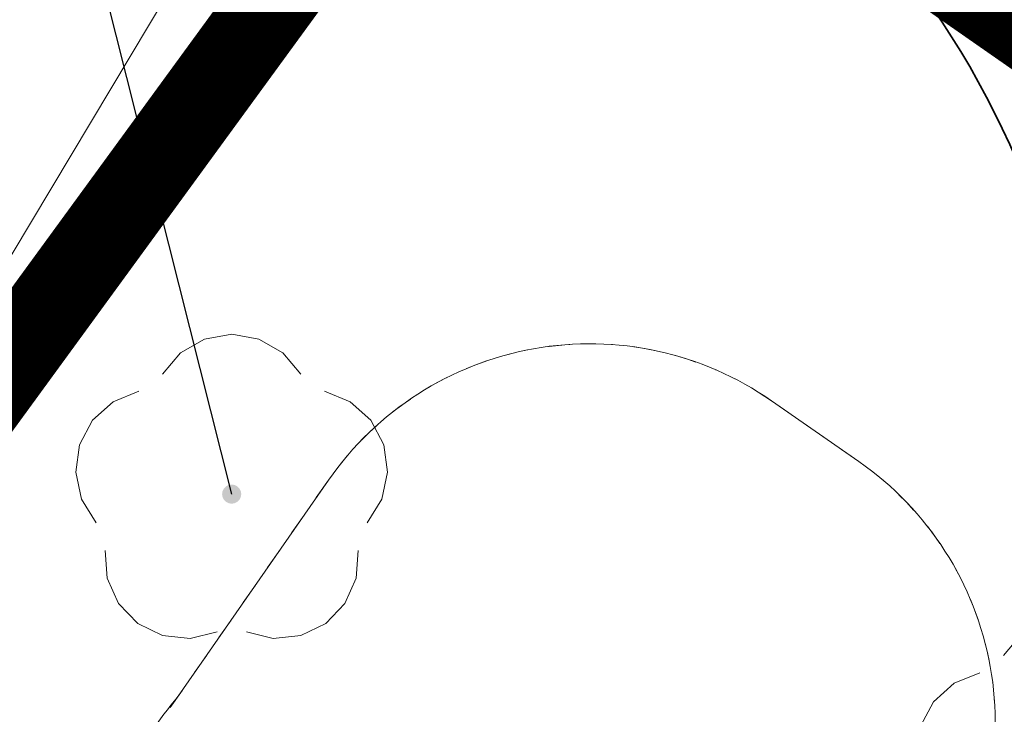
# Model space of a CAD drawing. Extents: x 5477758 to 5478353, y 5918276 to 5918502.
# Tile 45 of 127: x 5477900.66 to 5477905.28, y 5918356.88 to 5918360.14. Entities that reach past the tile are written whole.
import ezdxf

# ---------------------------------------------------------------- set-up
doc = ezdxf.new("R2010")
doc.units = 0
doc.header["$LTSCALE"] = 0.25
doc.linetypes.add('ACAD_ISO03W100', pattern=[30, 12, -18])
doc.linetypes.add('budynki akt$0$DASHED', pattern=[19.05, 12.7, -6.35])
doc.layers.get('0').update_dxf_attribs({"linetype": 'CONTINUOUS', "lineweight": 13})
for name, color, linetype, lineweight in [('0_podziały zieleni średniowysokiej i nasadzeń niskich', 7, 'CONTINUOUS', 0), ('0_PROJEKTOWANE ZABAWKI', 7, 'CONTINUOUS', 0), ('A_GRANICA OPRACOWANIA', 7, 'CONTINUOUS', 0), ('GSPRDL', 252, 'CONTINUOUS', 18), ('GULTPR', 252, 'CONTINUOUS', 18), ('ZZ_korona', 94, 'CONTINUOUS', 35), ('ZZ_numer-inwentaryzacyjny', 5, 'CONTINUOUS', 25)]:
    doc.layers.add(name, color=color, linetype=linetype, lineweight=lineweight)

# ---------------------------------------------------------------- blocks, each defined once
blk = doc.blocks.new('SPDLP')
blk.add_hatch(color=0).paths.add_polyline_path([(0, -0.09), (0.027812, -0.085595), (0.052901, -0.072812), (0.072812, -0.052901), (0.085595, -0.027812), (0.09, 0), (0.085595, 0.027812), (0.072812, 0.052901), (0.052901, 0.072812), (0.027812, 0.085595), (0, 0.09), (-0.027812, 0.085595), (-0.052901, 0.072812), (-0.072812, 0.052901), (-0.085595, 0.027812), (-0.09, 0), (-0.085595, -0.027812), (-0.072812, -0.052901), (-0.052901, -0.072812), (-0.027812, -0.085595)])
at = {"color": 0}
for points in [[(-0.648554, 1.126667), (-0.481106, 1.325358), (-0.255912, 1.454989), (0, 1.5), (0.255912, 1.454989), (0.481106, 1.325358), (0.648554, 1.126667)], [(-1.271938, -0.268652), (-1.40916, -0.048001), (-1.462858, 0.20623), (-1.426585, 0.463525), (-1.304695, 0.693003), (-1.11182, 0.867117), (-0.871109, 0.964971)], [(0.871109, 0.964971), (1.11182, 0.867117), (1.304695, 0.693003), (1.426585, 0.463525), (1.462858, 0.20623), (1.40916, -0.048001), (1.271938, -0.268652)], [(-0.137547, -1.292703), (-0.389802, -1.355024), (-0.648184, -1.327532), (-0.881678, -1.213525), (-1.062258, -1.026689), (-1.168249, -0.78945), (-1.186929, -0.530282)], [(1.186929, -0.530282), (1.168249, -0.78945), (1.062258, -1.026689), (0.881678, -1.213525), (0.648184, -1.327532), (0.389802, -1.355024), (0.137547, -1.292703)]]:
    blk.add_lwpolyline(points, dxfattribs=at)
blk = doc.blocks.new('zw$A18C')
at = {"linetype": 'ACAD_ISO03W100', "lineweight": 0, "ltscale": 0.1}
blk.add_lwpolyline([(-29.81, -212.48, 0.414214), (120.19, -62.48), (120.19, 102.53, 0.414214), (-29.81, 252.53), (-80.05, 252.53, 0.414214), (-230.05, 102.53), (-230.05, -62.48, 0.414214), (-80.05, -212.48)], format="xyb", close=True, dxfattribs=at)

msp = doc.modelspace()

# ---------------------------------------------------------------- linework, layer by layer
at = {"layer": '0_podziały zieleni średniowysokiej i nasadzeń niskich'}
msp.add_lwpolyline([(5477900.8545, 5918356.316, 0.41423), (5477898.7532, 5918355.991), (5477898.0012, 5918354.93, 0.418101), (5477898.1853, 5918352.8372), (5477898.7305, 5918352.4341, 0.413553), (5477900.835, 5918352.7228), (5477900.9676, 5918352.9034, 0.185441), (5477901.5029, 5918351.9743), (5477902.1774, 5918351.5, 0.427086), (5477904.3036, 5918351.8937), (5477904.8778, 5918352.7352, 0.38882), (5477904.3854, 5918354.6958), (5477904.1748, 5918354.8424), (5477904.9714, 5918355.9871, 0.414214), (5477904.599, 5918358.0642), (5477904.1888, 5918358.3497, 0.414214), (5477902.1117, 5918357.9772), (5477901.406, 5918356.9632, 0.07919), (5477900.9759, 5918356.2271), (5477900.8545, 5918356.316)], format="xyb", dxfattribs=at)
at = {"layer": 'A_GRANICA OPRACOWANIA', "color": 1, "linetype": 'budynki akt$0$DASHED', "ltscale": 0.1, "const_width": 0.4}
msp.add_lwpolyline([(5477902.9843, 5918361.7736), (5477916.9003, 5918352.0762), (5477917.5637, 5918351.6139), (5477920.3301, 5918349.6861), (5477925.0083, 5918346.4261), (5477927.6365, 5918344.5946), (5477927.2243, 5918344.0011), (5477929.6133, 5918342.3421), (5477930.3533, 5918341.8282), (5477931.8397, 5918340.796), (5477932.3596, 5918340.435), (5477932.0517, 5918338.7296), (5477931.7792, 5918337.3024), (5477931.2033, 5918334.286), (5477930.4678, 5918330.0813), (5477929.3619, 5918324.0708), (5477927.9042, 5918321.6905), (5477892.0048, 5918346.7237), (5477902.9843, 5918361.7736)], dxfattribs=at)
at = {"layer": 'GULTPR', "linetype": 'Continuous', "lineweight": 18}
msp.add_lwpolyline([(5477904.55, 5918365.6), (5477904.4212, 5918365.3846), (5477891.2804, 5918343.408), (5477891.15, 5918343.19), (5477897.2864, 5918337.7098)], dxfattribs=at)
at = {"layer": 'ZZ_korona'}
for centre, radius, start, end in [((5477901.6575, 5918357.9117), 4, 9.7782, 236.4984), ((5477905.6012, 5918356.591), 2, 232.9198, 90.0505)]:
    msp.add_arc(centre, radius, start, end, dxfattribs=at)
at = {"layer": 'ZZ_numer-inwentaryzacyjny'}
msp.add_lwpolyline([(5477901.6575, 5918357.9117), (5477898.9963, 5918368.4741), (5477896.0655, 5918368.4741)], dxfattribs=at)

# ---------------------------------------------------------------- block references
at = {"layer": '0_PROJEKTOWANE ZABAWKI', "color": 1, "lineweight": 0, "xscale": 0.009947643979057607, "yscale": 0.009947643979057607, "zscale": 0.009947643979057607, "rotation": 145.1646599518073}
msp.add_blockref('zw$A18C', (5477902.738, 5918356.7841), dxfattribs=at)
at = {"layer": 'GSPRDL', "color": 96, "lineweight": 18, "true_color": 0x008000, "xscale": 0.5, "yscale": 0.5}
for p in [(5477901.6575, 5918357.9117), (5477905.6012, 5918356.591)]:
    msp.add_blockref('SPDLP', p, dxfattribs=at)

doc.saveas('drawing.dxf')
